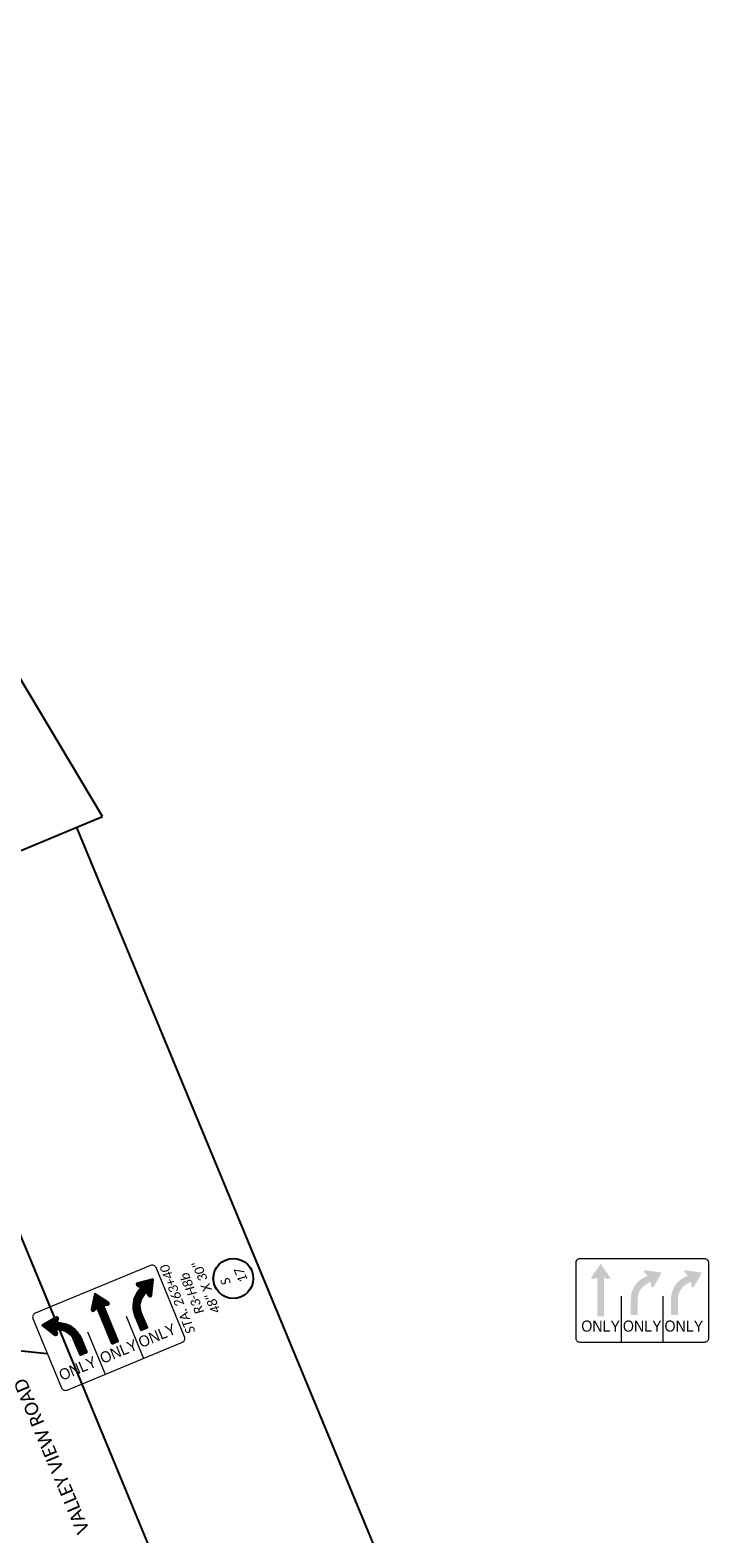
# Model space of a CAD drawing. Header units: feet. Extents: x 2244507 to 2247698, y 591749 to 597163.
# Tile 15 of 18: x 2245952 to 2246370, y 595803 to 596706. Entities that reach past the tile are written whole.
import ezdxf
from ezdxf import colors
from ezdxf.entities.mleader import LeaderData, LeaderLine
from ezdxf.enums import TextEntityAlignment as Align
from ezdxf.math import Vec2, Vec3

# ---------------------------------------------------------------- set-up
doc = ezdxf.new("R2010")
doc.units = ezdxf.units.FT
doc.header["$MEASUREMENT"] = 0
doc.set_wipeout_variables(frame=1)
for name, color, linetype in [('RD_X_Text', 7, 'Continuous'), ('SH_Text', 7, 'Continuous'), ('SN_P_Signs', 120, 'Continuous'), ('SN_P_Text', 7, 'Continuous'), ('SN_X_Public', 3, 'Continuous'), ('TX_P_20', 7, 'Continuous')]:
    doc.layers.add(name, color=color, linetype=linetype)
doc.layers.add('SC_Scratch1', color=7, linetype='Continuous', plot=False)
doc.styles.add('P_Slanted_Normal', font='calibrii.ttf', dxfattribs={"height": 0.14})
doc.styles.add('P_Straight_Title', font='calibri.ttf', dxfattribs={"height": 0.2})
doc.styles.get("Standard").update_dxf_attribs({"font": 'arial.ttf'})
doc.styles.add('Straight-Normal', font='font30.shx', dxfattribs={"height": 0.14})

# ---------------------------------------------------------------- blocks, each defined once
blk = doc.blocks.new('R3-H8cf')
at = {"layer": 'SN_P_Signs', "linetype": 'Continuous', "lineweight": 0}
for points in [[(-0.625, 1.177), (-0.488, 0.978, -0.712491), (-0.511, 0.946), (-0.573, 0.965), (-0.573, 0.385), (-0.677, 0.385), (-0.677, 0.965), (-0.739, 0.946, -0.712491), (-0.762, 0.978)], [(0.053, 1.078), (0.292, 1.042), (0.173, 0.831, -0.712491), (0.134, 0.838), (0.124, 0.902), (0.079, 0.88, 0.286865), (-0.068, 0.646), (-0.068, 0.406), (-0.172, 0.406), (-0.172, 0.646, -0.286865), (0.033, 0.974), (0.079, 0.996), (0.034, 1.043, -0.712491)], [(0.896, 1.042), (0.657, 1.078, 0.712491), (0.639, 1.043), (0.683, 0.996), (0.637, 0.974, 0.286865), (0.432, 0.646), (0.432, 0.406), (0.536, 0.406), (0.536, 0.646, -0.286865), (0.683, 0.88), (0.728, 0.902), (0.738, 0.838, 0.712491), (0.777, 0.831)]]:
    blk.add_hatch(color=7, dxfattribs=at).paths.add_polyline_path(points)
at = {"layer": 'SN_P_Signs', "color": 7, "linetype": 'Continuous', "lineweight": 13}
for p, q in [((-0.318, 0.688), (-0.318, 0)), ((0.307, 0.688), (0.307, 0))]:
    blk.add_line(p, q, dxfattribs=at)
at = {"layer": 'SN_P_Signs', "color": 7, "linetype": 'Continuous', "lineweight": 13, "flags": 128}
blk.add_lwpolyline([(0.938, 1.25), (-0.938, 1.25, 0.414214), (-1, 1.188), (-1, 0.062, 0.414214), (-0.938, 0), (0.938, 0, 0.414214), (1, 0.062), (1, 1.188, 0.414214), (0.938, 1.25)], format="xyb", close=True, dxfattribs=at)
at = {"layer": 'SN_P_Signs', "color": 7, "linetype": 'Continuous', "lineweight": 13, "style": 'Straight-Normal', "width": 0.96}
for p in [(-0.625, 0.24), (0, 0.24), (0.625, 0.24)]:
    blk.add_text('ONLY', height=0.1667, dxfattribs=at).set_placement(p, align=Align.MIDDLE_CENTER)
blk = doc.blocks.new('A$Ca66e0537')
at = {"layer": 'SN_P_Signs', "linetype": 'Continuous'}
for p, q in [((-2.56, 43.17), (1.2, 45.52)), ((-1.82, 44.25), (0.9, 45.95)), ((-1.08, 45.33), (0.61, 46.39)), ((-0.33, 46.41), (0.31, 46.82)), ((-36.2, 41.23), (-35.21, 41.85)), ((-35.95, 40.78), (-33.92, 42.05)), ((-35.69, 40.32), (-32.62, 42.24)), ((-35.43, 39.87), (-31.32, 42.44)), ((-35.17, 39.41), (-30.03, 42.63)), ((-34.92, 38.96), (-28.73, 42.83)), ((-34.66, 38.5), (-27.43, 43.02)), ((-34.4, 38.05), (-26.42, 43.04)), ((-34.15, 37.6), (-26.03, 42.67)), ((-33.89, 37.14), (-25.95, 42.1)), ((-33.63, 36.69), (-26.97, 40.85)), ((-33.37, 36.23), (-27.75, 39.75)), ((-33.12, 35.78), (-27.2, 39.48)), ((-32.86, 35.32), (-26.64, 39.21)), ((-32.6, 34.87), (-26.09, 38.94)), ((-32.34, 34.41), (-25.55, 38.66)), ((-29.15, 35.79), (-25.03, 38.37)), ((-28.6, 35.52), (-24.54, 38.06)), ((-28.04, 35.25), (-24.07, 37.74)), ((-27.5, 34.98), (-23.62, 37.4)), ((-26.99, 34.68), (-23.18, 37.06)), ((-26.51, 34.36), (-22.77, 36.7)), ((-26.06, 34.03), (-22.37, 36.33)), ((-5.46, 38.9), (2.38, 43.8)), ((-5.43, 38.31), (2.68, 43.37)), ((-5.07, 37.92), (2.98, 42.94)), ((-4.79, 39.94), (2.09, 44.23)), ((-4.05, 41.02), (1.79, 44.66)), ((-3.96, 37.99), (3.27, 42.51)), ((-3.3, 42.09), (1.5, 45.09)), ((-1.99, 38.61), (3.57, 42.08)), ((-1.96, 38.01), (3.86, 41.65)), ((-1.96, 37.4), (4.16, 41.22)), ((-1.96, 36.78), (4.46, 40.79)), ((-1.96, 36.17), (4.75, 40.36)), ((-1.96, 35.55), (2.21, 38.15)), ((-1.96, 34.93), (2.21, 37.54)), ((-1.96, 34.32), (2.21, 36.92)), ((-1.96, 33.7), (2.21, 36.31)), ((2.71, 38.46), (5.05, 39.93)), ((3.36, 38.26), (5.34, 39.5)), ((4.02, 38.05), (5.64, 39.06)), ((4.68, 37.85), (5.74, 38.51)), ((17.73, 29.39), (34.99, 40.17)), ((17.94, 30.13), (35.53, 41.12)), ((18.21, 30.92), (35.5, 41.72)), ((18.54, 31.74), (34.7, 41.84)), ((18.97, 32.62), (33.91, 41.96)), ((19.53, 33.58), (33.11, 42.08)), ((20.28, 34.67), (32.32, 42.19)), ((21.43, 36), (31.52, 42.31)), ((25.33, 42.14), (26.76, 43.03)), ((25.58, 41.67), (27.55, 42.91)), ((25.94, 41.29), (28.35, 42.79)), ((26.31, 40.9), (29.14, 42.67)), ((26.67, 40.51), (29.94, 42.55)), ((27.04, 40.13), (30.73, 42.43)), ((29.16, 35.92), (34.45, 39.22)), ((29.25, 35.35), (33.91, 38.27)), ((29.34, 34.79), (33.37, 37.31)), ((29.42, 34.23), (32.83, 36.36)), ((-32.09, 33.96), (-29.86, 35.35)), ((-31.83, 33.5), (-29.97, 34.67)), ((-31.54, 33.07), (-30.07, 33.99)), ((-30.94, 32.83), (-30.23, 33.27)), ((-25.64, 33.68), (-21.99, 35.96)), ((-25.24, 33.31), (-21.63, 35.57)), ((-24.87, 32.93), (-21.29, 35.17)), ((-24.52, 32.53), (-20.96, 34.76)), ((-24.19, 32.12), (-20.64, 34.34)), ((-23.88, 31.7), (-20.35, 33.91)), ((-23.6, 31.26), (-20.07, 33.47)), ((-23.34, 30.81), (-19.8, 33.02)), ((-23.1, 30.34), (-19.55, 32.56)), ((-22.88, 29.86), (-19.32, 32.09)), ((-22.69, 29.36), (-19.1, 31.61)), ((-22.52, 28.85), (-18.9, 31.12)), ((-22.38, 28.33), (-18.72, 30.62)), ((-22.26, 27.79), (-18.55, 30.11)), ((-22.17, 27.23), (-18.4, 29.58)), ((-22.11, 26.65), (-18.27, 29.05)), ((-22.08, 26.05), (-18.16, 28.51)), ((-22.07, 25.44), (-18.06, 27.95)), ((-22.07, 24.83), (-17.99, 27.38)), ((-1.96, 33.09), (2.21, 35.69)), ((-1.96, 32.47), (2.21, 35.08)), ((-1.96, 31.86), (2.21, 34.46)), ((-1.96, 31.24), (2.21, 33.85)), ((-1.96, 30.63), (2.21, 33.23)), ((-1.96, 30.01), (2.21, 32.61)), ((-1.96, 29.39), (2.21, 32)), ((-1.96, 28.78), (2.21, 31.38)), ((-1.96, 28.16), (2.21, 30.77)), ((-1.96, 27.55), (2.21, 30.15)), ((-1.96, 26.93), (2.21, 29.54)), ((-1.96, 26.32), (2.21, 28.92)), ((-1.96, 25.7), (2.21, 28.31)), ((-1.96, 25.09), (2.21, 27.69)), ((17.29, 25.42), (21.73, 28.19)), ((17.29, 24.8), (21.59, 27.49)), ((17.3, 26.04), (21.93, 28.93)), ((17.32, 26.67), (22.22, 29.73)), ((17.37, 27.31), (22.61, 30.59)), ((17.45, 27.98), (23.17, 31.56)), ((17.57, 28.67), (24.08, 32.74)), ((29.51, 33.67), (32.29, 35.41)), ((29.68, 33.16), (31.76, 34.46)), ((30.17, 32.85), (31.22, 33.5)), ((-22.07, 24.21), (-17.94, 26.79)), ((-22.07, 23.59), (-17.91, 26.19)), ((-22.07, 22.98), (-17.91, 25.58)), ((-22.07, 22.36), (-17.91, 24.97)), ((-22.07, 21.75), (-17.91, 24.35)), ((-22.07, 21.13), (-17.91, 23.74)), ((-22.07, 20.52), (-17.91, 23.12)), ((-22.07, 19.9), (-17.91, 22.5)), ((-22.07, 19.29), (-17.91, 21.89)), ((-22.07, 18.67), (-17.91, 21.27)), ((-22.07, 18.05), (-17.91, 20.66)), ((-22.07, 17.44), (-17.91, 20.04)), ((-22.07, 16.82), (-17.91, 19.43)), ((-22.01, 16.25), (-17.91, 18.81)), ((-21.02, 16.25), (-17.91, 18.2)), ((-1.96, 24.47), (2.21, 27.07)), ((-1.96, 23.86), (2.21, 26.46)), ((-1.96, 23.24), (2.21, 25.84)), ((-1.96, 22.62), (2.21, 25.23)), ((-1.96, 22.01), (2.21, 24.61)), ((-1.96, 21.39), (2.21, 24)), ((-1.96, 20.78), (2.21, 23.38)), ((-1.96, 20.16), (2.21, 22.77)), ((-1.96, 19.55), (2.21, 22.15)), ((-1.96, 18.93), (2.21, 21.53)), ((-1.96, 18.32), (2.21, 20.92)), ((-1.96, 17.7), (2.21, 20.3)), ((-1.96, 17.08), (2.21, 19.69)), ((-1.96, 16.47), (2.21, 19.07)), ((-1.96, 15.85), (2.21, 18.46)), ((17.29, 24.19), (21.51, 26.82)), ((17.29, 23.57), (21.47, 26.18)), ((17.29, 22.96), (21.46, 25.56)), ((17.29, 22.34), (21.46, 24.95)), ((17.29, 21.73), (21.46, 24.33)), ((17.29, 21.11), (21.46, 23.72)), ((17.29, 20.5), (21.46, 23.1)), ((17.29, 19.88), (21.46, 22.48)), ((17.29, 19.26), (21.46, 21.87)), ((17.29, 18.65), (21.46, 21.25)), ((17.29, 18.03), (21.46, 20.64)), ((17.29, 17.42), (21.46, 20.02)), ((17.29, 16.8), (21.46, 19.41)), ((17.39, 16.25), (21.46, 18.79)), ((18.38, 16.25), (21.46, 18.18)), ((-20.04, 16.25), (-17.91, 17.58)), ((-19.05, 16.25), (-17.91, 16.96)), ((-18.07, 16.25), (-17.91, 16.35)), ((-1.67, 15.42), (2.21, 17.84)), ((-0.68, 15.42), (2.21, 17.23)), ((0.3, 15.42), (2.21, 16.61)), ((1.29, 15.42), (2.21, 15.99)), ((19.37, 16.25), (21.46, 17.56)), ((20.35, 16.25), (21.46, 16.94)), ((21.34, 16.25), (21.46, 16.33))]:
    blk.add_line(p, q, dxfattribs=at)
at = {"layer": 'SN_P_Signs', "linetype": 'Continuous', "lineweight": 13}
for p, q in [((-12.71, 27.5), (-12.71, 0)), ((12.29, 27.5), (12.29, 0))]:
    blk.add_line(p, q, dxfattribs=at)
at = {"layer": 'SN_P_Signs', "linetype": 'Continuous', "lineweight": 13, "flags": 128}
blk.add_lwpolyline([(37.5, 50), (-37.5, 50, 0.414214), (-40, 47.5), (-40, 2.5, 0.414214), (-37.5, 0), (37.5, 0, 0.414214), (40, 2.5), (40, 47.5, 0.414214), (37.5, 50)], format="xyb", close=True, dxfattribs=at)
at = {"layer": 'SN_P_Signs', "flags": 128}
for points in [[(-1.96, 15.42), (2.21, 15.42), (2.21, 38.62), (4.67, 37.85, 0.713051), (5.61, 39.12), (0.13, 47.08), (-5.35, 39.12, 0.712495), (-4.42, 37.85), (-1.96, 38.62)], [(-36.45, 41.67), (-26.89, 43.1, -0.712491), (-26.16, 41.71), (-27.93, 39.83), (-26.1, 38.94, -0.286865), (-17.91, 25.83), (-17.91, 16.25), (-22.07, 16.25), (-22.07, 25.83, 0.286865), (-27.93, 35.2), (-29.75, 36.09), (-30.14, 33.54, -0.712491), (-31.69, 33.25)], [(35.84, 41.67), (26.28, 43.1, 0.712491), (25.55, 41.71), (27.31, 39.83), (25.49, 38.94, 0.286865), (17.29, 25.83), (17.29, 16.25), (21.46, 16.25), (21.46, 25.83, -0.286865), (27.32, 35.2), (29.14, 36.09), (29.52, 33.54, 0.712491), (31.07, 33.25)]]:
    blk.add_lwpolyline(points, format="xyb", close=True, dxfattribs=at)
at = {"layer": 'SN_P_Signs', "linetype": 'Continuous', "lineweight": 13, "style": 'Straight-Normal', "width": 0.96}
for p in [(-26.63, 9.58), (0, 9.58), (25, 9.58)]:
    blk.add_text('ONLY', height=6.667, dxfattribs=at).set_placement(p, align=Align.MIDDLE_CENTER)

msp = doc.modelspace()

# ---------------------------------------------------------------- linework, layer by layer
at = {"layer": 'SC_Scratch1'}
for p, q in [((2245995.68, 596233.82), (2245520.8, 597028.33)), ((2245826.26, 596272.08), (2246132.12, 595532.86)), ((2245610.43, 596074.42), (2245995.68, 596233.82)), ((2245980.04, 596227.35), (2246247.63, 595580.65))]:
    msp.add_line(p, q, dxfattribs=at)

# ---------------------------------------------------------------- block references
at = {"layer": 'SN_P_Signs', "rotation": 22.47826456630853}
msp.add_blockref('A$Ca66e0537', (2246008.94, 595903.7), dxfattribs=at)
at = {"layer": 'SN_X_Public', "xscale": 40, "yscale": 40, "zscale": 40}
msp.add_blockref('R3-H8cf', (2246319.86, 595918.19), dxfattribs=at)

# ---------------------------------------------------------------- texts
at = {"layer": 'RD_X_Text', "style": 'P_Straight_Title'}
msp.add_text('VALLEY VIEW ROAD', height=8, rotation=112.86034, dxfattribs=at).set_placement((2245968.65, 595851.16), align=Align.CENTER)
at = {"layer": 'SN_P_Text', "insert": (2246049.31, 595947.42), "char_height": 5.6, "attachment_point": 5, "rotation": 112, "style": 'P_Slanted_Normal'}
msp.add_mtext('\\A1;STA. 263+40\\PR3-H8b\\P48" X 30"', dxfattribs=at)

# ---------------------------------------------------------------- leaders
at = {"layer": 'SH_Text', "linetype": 'Continuous'}
ml = msp.add_multileader_mtext('Standard', dxfattribs=at)
ml.set_content('', color=256)
ml.set_leader_properties()
ml.build(insert=Vec2(0, 0))
ml.multileader.update_dxf_attribs({"text_right_attachment_type": 6, "dogleg_length": 0, "scale": 40})
ctx = ml.context
ctx.base_point, ctx.scale, ctx.char_height, ctx.landing_gap_size, ctx.plane_origin = Vec3(2245962.33, 595911.42), 40, 0.18, 0.09, Vec3(2245822.78, 595871.42)
ctx.right_attachment = 6
notes = []
notes.append((ctx, [(0, (1, 1, 0), (2245962.33, 595911.42), (1, 0), 0, [(0, [(2245908.22, 595917.02)], 0, [])])]))
ctx.mtext.insert, ctx.mtext.flow_direction = Vec3(2245962.42, 595911.51), 5
at = {"layer": 'TX_P_20'}
ml = msp.add_multileader_mtext('Standard', dxfattribs=at)
ml.set_content('EXISTING PAVEMENT MARKINGS ', color=256, style='P_Slanted_Normal')
ml.set_leader_properties()
ml.build(insert=Vec2(0, 0))
ml.multileader.update_dxf_attribs({"dogleg_length": 0.215, "arrow_head_size": 7.2, "scale": 40})
ctx = ml.context
ctx.base_point, ctx.scale, ctx.char_height, ctx.arrow_head_size, ctx.landing_gap_size, ctx.plane_origin, ctx.plane_x_axis, ctx.plane_y_axis = Vec3(2245587.94, 596768.3), 40, 5.6, 7.2, 3.6, Vec3(2245656.97, 596824.2), Vec3(-0.513043, 0.858363), Vec3(-0.858363, -0.513043)
ctx.text_align_type = 2
notes.append((ctx, [(1, (1, 1, 0), (2245540.89, 596847.02), (0.513043, -0.858363), 8.6, [(1, [(2245426.73, 596813.27), (2245444.29, 596827.59), (2245435.25, 596820.22)], 0, [])])]))
ctx.mtext.insert, ctx.mtext.text_direction, ctx.mtext.rotation, ctx.mtext.width, ctx.mtext.defined_height, ctx.mtext.alignment, ctx.mtext.flow_direction = Vec3(2245544.71, 596835.08), Vec3(-0.513043, 0.858363), 2.109522, 104.6265, 5.78, 3, 5
ml = msp.add_multileader_mtext('Standard', dxfattribs=at)
ml.set_content('{\\fOHDOTSymbols|b0|i1|c186|p2;\\H1.08333x;\ue0a4} CONST. \\PVALLEY VIEW ROAD', color=256, style='P_Slanted_Normal')
ml.set_leader_properties()
ml.build(insert=Vec2(0, 0))
ml.multileader.update_dxf_attribs({"dogleg_length": 0.36, "arrow_head_size": 7.2, "scale": 40})
ctx = ml.context
ctx.base_point, ctx.scale, ctx.char_height, ctx.arrow_head_size, ctx.landing_gap_size, ctx.plane_origin, ctx.plane_x_axis, ctx.plane_y_axis = Vec3(2245529.34, 596426.91), 40, 5.6, 7.2, 3.6, Vec3(2245261.19, 596800.18), Vec3(-0.513043, 0.858363), Vec3(-0.858363, -0.513043)
ctx.text_align_type = 2
notes.append((ctx, [(1, (1, 1, 0), (2245485.52, 596500.22), (0.513043, -0.858363), 8.6, [(0, [(2245605.42, 596575.88)], 0, [])])]))
ctx.mtext.insert, ctx.mtext.text_direction, ctx.mtext.rotation, ctx.mtext.width, ctx.mtext.defined_height, ctx.mtext.alignment, ctx.mtext.flow_direction = Vec3(2245489.34, 596488.29), Vec3(-0.513043, 0.858363), 2.109522, 92.3855, 15.89, 3, 5
ml = msp.add_multileader_mtext('Standard', dxfattribs=at)
ml.set_content('{\\fOHDOTSymbols|b0|i1|c186|p2;\\H1.08333x;\ue0a4} CONST. \\PVALLEY VIEW ROAD', color=256, style='P_Slanted_Normal')
ml.set_leader_properties()
ml.build(insert=Vec2(0, 0))
ml.multileader.update_dxf_attribs({"dogleg_length": 0.36, "arrow_head_size": 7.2, "scale": 40})
ctx = ml.context
ctx.base_point, ctx.scale, ctx.char_height, ctx.arrow_head_size, ctx.landing_gap_size, ctx.plane_origin, ctx.plane_x_axis, ctx.plane_y_axis = Vec3(2245848.61, 595731.98), 40, 5.6, 7.2, 3.6, Vec3(2245925.22, 595692.15), Vec3(-0.380898, 0.924617), Vec3(-0.924617, -0.380898)
ctx.text_align_type = 2
notes.append((ctx, [(1, (1, 1, 0), (2245816.08, 595810.95), (0.380898, -0.924617), 8.6, [(0, [(2245896.96, 595884.77)], 0, [])])]))
ctx.mtext.insert, ctx.mtext.text_direction, ctx.mtext.rotation, ctx.mtext.width, ctx.mtext.defined_height, ctx.mtext.alignment, ctx.mtext.flow_direction = Vec3(2245818.1, 595798.59), Vec3(-0.380898, 0.924617), 1.961564, 92.3855, 15.89, 3, 5
for ctx, leaders in notes:
    for number, flags, end, landing, length, lines in leaders:
        leader = LeaderData()
        leader.index, (leader.has_last_leader_line, leader.has_dogleg_vector, leader.attachment_direction) = number, flags
        leader.last_leader_point, leader.dogleg_vector, leader.dogleg_length = Vec3(end), Vec3(landing), length
        for number, points, colour, breaks in lines:
            line = LeaderLine()
            line.index, line.vertices, line.color, line.breaks = number, Vec3.list(points), colors.encode_raw_color(colour), breaks
            leader.lines.append(line)
        ctx.leaders.append(leader)

# ---------------------------------------------------------------- next in the draw order: wipeouts: each hides what was drawn before it
msp.add_wipeout([(2246077.87, 595945.04), (2246077.01, 595944.8), (2246076.02, 595944.6), (2246075.17, 595944.5), (2246074.26, 595944.46), (2246073.32, 595944.48), (2246072.41, 595944.58), (2246071.56, 595944.74), (2246070.84, 595944.93), (2246070.08, 595945.17), (2246069.28, 595945.49), (2246068.43, 595945.92), (2246067.75, 595946.32), (2246067.2, 595946.69), (2246066.59, 595947.15), (2246066, 595947.67), (2246065.42, 595948.25), (2246064.83, 595948.93), (2246064.21, 595949.78), (2246063.74, 595950.55), (2246063.31, 595951.38), (2246063.11, 595951.84), (2246062.81, 595952.65), (2246062.56, 595953.5), (2246062.35, 595954.51), (2246062.25, 595955.38), (2246062.2, 595956.27), (2246062.24, 595957.34), (2246062.33, 595958.16), (2246062.47, 595958.93), (2246062.68, 595959.77), (2246062.95, 595960.57), (2246063.25, 595961.31), (2246063.57, 595961.97), (2246063.9, 595962.55), (2246064.41, 595963.33), (2246064.92, 595963.99), (2246065.47, 595964.62), (2246066.06, 595965.2), (2246066.6, 595965.68), (2246067.2, 595966.13), (2246067.7, 595966.47), (2246068.24, 595966.8), (2246068.93, 595967.16), (2246069.59, 595967.46), (2246070.32, 595967.73), (2246071.12, 595967.97), (2246071.88, 595968.15), (2246072.56, 595968.26), (2246073.25, 595968.33), (2246073.94, 595968.36), (2246074.53, 595968.36), (2246075.36, 595968.31), (2246076.07, 595968.21), (2246076.75, 595968.08), (2246077.57, 595967.87), (2246078.24, 595967.65), (2246078.73, 595967.46), (2246079.41, 595967.15), (2246079.85, 595966.92), (2246080.55, 595966.51), (2246081.38, 595965.94), (2246082.16, 595965.3), (2246082.67, 595964.8), (2246083.21, 595964.22), (2246083.84, 595963.43), (2246084.14, 595962.99), (2246084.53, 595962.36), (2246084.79, 595961.88), (2246085.04, 595961.37), (2246085.21, 595960.98), (2246085.3, 595960.75), (2246085.46, 595960.32), (2246085.58, 595959.94), (2246085.71, 595959.48), (2246085.83, 595959.01), (2246085.93, 595958.5), (2246086.01, 595957.97), (2246086.08, 595957.35), (2246086.11, 595956.37), (2246086.08, 595955.51), (2246086, 595954.8), (2246085.86, 595953.98), (2246085.7, 595953.3), (2246085.45, 595952.47), (2246085.05, 595951.48), (2246084.68, 595950.74), (2246084.2, 595949.93), (2246083.81, 595949.35), (2246083.29, 595948.7), (2246082.71, 595948.05), (2246082.06, 595947.44), (2246081.32, 595946.84), (2246080.66, 595946.38), (2246079.93, 595945.94), (2246079.27, 595945.61), (2246078.73, 595945.36)]).dxf.layer = 'SN_P_Text'

# ---------------------------------------------------------------- next in the draw order: linework, layer by layer
at = {"layer": 'SN_P_Text'}
msp.add_circle((2246074.16, 595956.41), 12, dxfattribs=at)

# ---------------------------------------------------------------- next in the draw order: texts
at = {"layer": 'SN_P_Text', "char_height": 5.6, "attachment_point": 5, "rotation": 112.47826, "style": 'P_Slanted_Normal'}
for s, insert in [('\\A1;S', (2246069.55, 595954.58)), ('\\A1;17', (2246078.76, 595958.27))]:
    msp.add_mtext(s, dxfattribs=dict(at, insert=insert))

doc.saveas('drawing.dxf')
